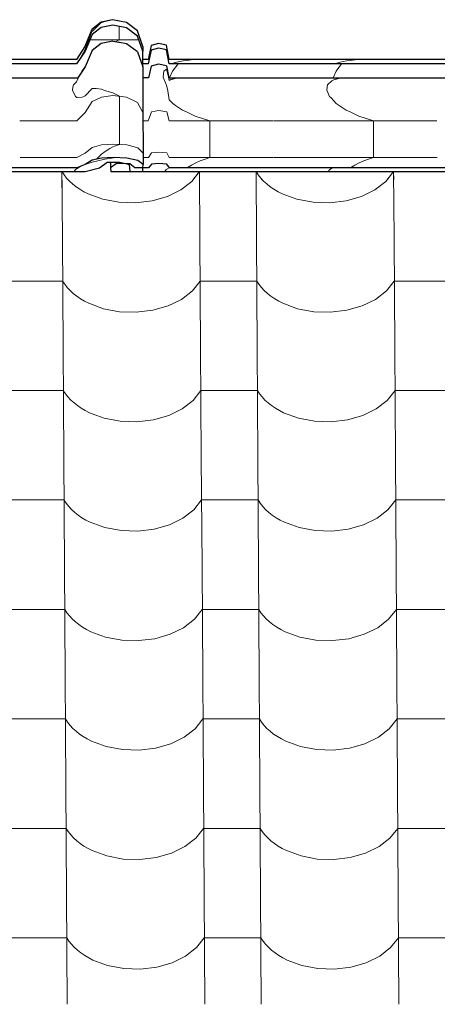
# Model space of a CAD drawing. Header units: millimetres. Extents: x -29001 to 109416, y -1251 to 13451.
# Tile 23 of 163: x -19342 to -18987, y 10149 to 10985. Entities that reach past the tile are written whole.
import ezdxf

# ---------------------------------------------------------------- set-up
doc = ezdxf.new("R2010")
doc.units = ezdxf.units.MM
doc.header["$MEASUREMENT"] = 0
for name, color, linetype in [('POHLED JIŽNÍ_1_Konstrukce - nosné', 7, 'Continuous'), ('POHLED JIŽNÍ_1_Nové_Konstrukce - krov', 7, 'Continuous'), ('POHLED JIŽNÍ_1_Nové_Konstrukce - střechy a skořepiny', 7, 'Continuous'), ('POHLED JIŽNÍ_1_Nové_Výplně - Povrchové', 7, 'Continuous')]:
    doc.layers.add(name, color=color, linetype=linetype)

# ---------------------------------------------------------------- blocks, each defined once
blk = doc.blocks.new('*X1', base_point=(-31394.74, -25864.88))
at = {"layer": 'POHLED JIŽNÍ_1_Nové_Výplně - Povrchové', "color": 21, "linetype": 'Continuous', "lineweight": 20, "true_color": 0xffaaaa}
for p, q in [((-19306.02, 10856.09), (-19305.67, 10799.61)), ((-19306, 10856.09), (-19304.18, 10853.33)), ((-19304.18, 10853.33), (-19302.04, 10850.64)), ((-19195.68, 10847.74), (-19189.09, 10856.09)), ((-19189.06, 10856.09), (-19188.71, 10799.61)), ((-19141.03, 10856.09), (-19140.67, 10799.61)), ((-19141, 10856.09), (-19139.19, 10853.33)), ((-19139.19, 10853.33), (-19137.05, 10850.64)), ((-19030.68, 10847.74), (-19024.09, 10856.09)), ((-19024.06, 10856.09), (-19023.71, 10799.61)), ((-19302.04, 10850.64), (-19299.62, 10848.05)), ((-19299.62, 10848.05), (-19296.92, 10845.59)), ((-19296.92, 10845.59), (-19293.97, 10843.26)), ((-19293.97, 10843.26), (-19290.77, 10841.08)), ((-19204.94, 10840.57), (-19195.68, 10847.74)), ((-19137.05, 10850.64), (-19134.62, 10848.05)), ((-19134.62, 10848.05), (-19131.93, 10845.59)), ((-19131.93, 10845.59), (-19128.97, 10843.26)), ((-19128.97, 10843.26), (-19125.77, 10841.08)), ((-19039.94, 10840.57), (-19030.68, 10847.74)), ((-19290.77, 10841.08), (-19287.35, 10839.06)), ((-19287.35, 10839.06), (-19283.71, 10837.21)), ((-19283.71, 10837.21), (-19271.24, 10832.64)), ((-19229.42, 10831.25), (-19216.38, 10834.98)), ((-19216.38, 10834.98), (-19204.94, 10840.57)), ((-19125.77, 10841.08), (-19122.35, 10839.06)), ((-19122.35, 10839.06), (-19118.72, 10837.21)), ((-19118.72, 10837.21), (-19106.24, 10832.64)), ((-19064.42, 10831.25), (-19051.39, 10834.98)), ((-19051.39, 10834.98), (-19039.94, 10840.57)), ((-19271.24, 10832.64), (-19257.57, 10830.05)), ((-19257.57, 10830.05), (-19243.38, 10829.58)), ((-19243.38, 10829.58), (-19229.42, 10831.25)), ((-19106.24, 10832.64), (-19092.57, 10830.05)), ((-19092.57, 10830.05), (-19078.39, 10829.58)), ((-19078.39, 10829.58), (-19064.42, 10831.25)), ((-19305.67, 10799.27), (-19305.09, 10706.6)), ((-19188.71, 10799.27), (-19188.13, 10706.6)), ((-19140.67, 10799.27), (-19140.09, 10706.6)), ((-19023.71, 10799.27), (-19023.13, 10706.6)), ((-19329.46, 10763.12), (-19353.48, 10763.12)), ((-19305.44, 10763.12), (-19329.46, 10763.12)), ((-19305.44, 10763.12), (-19303.6, 10760.33)), ((-19303.6, 10760.33), (-19301.46, 10757.63)), ((-19195.1, 10754.73), (-19188.48, 10763.12)), ((-19164.46, 10763.12), (-19188.48, 10763.12)), ((-19140.45, 10763.12), (-19164.46, 10763.12)), ((-19140.45, 10763.12), (-19138.6, 10760.33)), ((-19138.6, 10760.33), (-19136.47, 10757.63)), ((-19030.1, 10754.73), (-19023.48, 10763.12)), ((-18999.46, 10763.12), (-19023.48, 10763.12)), ((-18975.45, 10763.12), (-18999.46, 10763.12)), ((-19301.46, 10757.63), (-19299.04, 10755.04)), ((-19299.04, 10755.04), (-19296.34, 10752.58)), ((-19296.34, 10752.58), (-19293.39, 10750.25)), ((-19204.36, 10747.56), (-19195.1, 10754.73)), ((-19136.47, 10757.63), (-19134.04, 10755.04)), ((-19134.04, 10755.04), (-19131.35, 10752.58)), ((-19131.35, 10752.58), (-19128.39, 10750.25)), ((-19039.36, 10747.56), (-19030.1, 10754.73)), ((-19293.39, 10750.25), (-19290.19, 10748.07)), ((-19290.19, 10748.07), (-19286.76, 10746.05)), ((-19286.76, 10746.05), (-19283.13, 10744.21)), ((-19283.13, 10744.21), (-19270.66, 10739.63)), ((-19215.8, 10741.97), (-19204.36, 10747.56)), ((-19128.39, 10750.25), (-19125.19, 10748.07)), ((-19125.19, 10748.07), (-19121.77, 10746.05)), ((-19121.77, 10746.05), (-19118.13, 10744.21)), ((-19118.13, 10744.21), (-19105.66, 10739.63)), ((-19050.8, 10741.97), (-19039.36, 10747.56)), ((-19270.66, 10739.63), (-19256.98, 10737.05)), ((-19256.98, 10737.05), (-19242.8, 10736.57)), ((-19242.8, 10736.57), (-19228.84, 10738.24)), ((-19228.84, 10738.24), (-19215.8, 10741.97)), ((-19105.66, 10739.63), (-19091.99, 10737.05)), ((-19091.99, 10737.05), (-19077.81, 10736.57)), ((-19077.81, 10736.57), (-19063.84, 10738.24)), ((-19063.84, 10738.24), (-19050.8, 10741.97)), ((-19305.09, 10706.27), (-19304.51, 10613.59)), ((-19188.12, 10706.27), (-19187.54, 10613.59)), ((-19140.09, 10706.27), (-19139.51, 10613.59)), ((-19023.13, 10706.27), (-19022.55, 10613.59)), ((-19328.88, 10670.11), (-19352.9, 10670.11)), ((-19304.86, 10670.11), (-19328.88, 10670.11)), ((-19304.86, 10670.11), (-19303.02, 10667.32)), ((-19194.51, 10661.72), (-19187.9, 10670.11)), ((-19163.88, 10670.11), (-19187.9, 10670.11)), ((-19139.86, 10670.11), (-19163.88, 10670.11)), ((-19139.86, 10670.11), (-19138.02, 10667.32)), ((-19029.52, 10661.72), (-19022.9, 10670.11)), ((-18998.88, 10670.11), (-19022.9, 10670.11)), ((-18974.87, 10670.11), (-18998.88, 10670.11)), ((-19303.02, 10667.32), (-19300.88, 10664.62)), ((-19300.88, 10664.62), (-19298.46, 10662.03)), ((-19298.46, 10662.03), (-19295.76, 10659.57)), ((-19295.76, 10659.57), (-19292.81, 10657.24)), ((-19203.78, 10654.55), (-19194.51, 10661.72)), ((-19138.02, 10667.32), (-19135.88, 10664.62)), ((-19135.88, 10664.62), (-19133.46, 10662.03)), ((-19133.46, 10662.03), (-19130.76, 10659.57)), ((-19130.76, 10659.57), (-19127.81, 10657.24)), ((-19038.78, 10654.55), (-19029.52, 10661.72)), ((-19292.81, 10657.24), (-19289.61, 10655.06)), ((-19289.61, 10655.06), (-19286.18, 10653.04)), ((-19286.18, 10653.04), (-19282.55, 10651.2)), ((-19282.55, 10651.2), (-19270.08, 10646.62)), ((-19215.22, 10648.96), (-19203.78, 10654.55)), ((-19127.81, 10657.24), (-19124.61, 10655.06)), ((-19124.61, 10655.06), (-19121.19, 10653.04)), ((-19121.19, 10653.04), (-19117.55, 10651.2)), ((-19117.55, 10651.2), (-19105.08, 10646.62)), ((-19050.22, 10648.96), (-19038.78, 10654.55)), ((-19270.08, 10646.62), (-19256.4, 10644.04)), ((-19256.4, 10644.04), (-19242.22, 10643.57)), ((-19242.22, 10643.57), (-19228.26, 10645.24)), ((-19228.26, 10645.24), (-19215.22, 10648.96)), ((-19105.08, 10646.62), (-19091.41, 10644.04)), ((-19091.41, 10644.04), (-19077.22, 10643.57)), ((-19077.22, 10643.57), (-19063.26, 10645.24)), ((-19063.26, 10645.24), (-19050.22, 10648.96)), ((-19304.51, 10613.26), (-19303.93, 10520.58)), ((-19187.54, 10613.26), (-19186.96, 10520.58)), ((-19139.51, 10613.26), (-19138.93, 10520.58)), ((-19022.55, 10613.26), (-19021.97, 10520.58)), ((-19328.3, 10577.1), (-19352.31, 10577.1)), ((-19304.28, 10577.1), (-19328.3, 10577.1)), ((-19304.28, 10577.1), (-19302.44, 10574.31)), ((-19193.93, 10568.71), (-19187.32, 10577.1)), ((-19163.3, 10577.1), (-19187.32, 10577.1)), ((-19139.28, 10577.1), (-19163.3, 10577.1)), ((-19139.28, 10577.1), (-19137.44, 10574.31)), ((-19028.93, 10568.71), (-19022.32, 10577.1)), ((-18998.3, 10577.1), (-19022.32, 10577.1)), ((-18974.28, 10577.1), (-18998.3, 10577.1)), ((-19302.44, 10574.31), (-19300.3, 10571.61)), ((-19300.3, 10571.61), (-19297.88, 10569.02)), ((-19297.88, 10569.02), (-19295.18, 10566.56)), ((-19203.2, 10561.54), (-19193.93, 10568.71)), ((-19137.44, 10574.31), (-19135.3, 10571.61)), ((-19135.3, 10571.61), (-19132.88, 10569.02)), ((-19132.88, 10569.02), (-19130.18, 10566.56)), ((-19038.2, 10561.54), (-19028.93, 10568.71)), ((-19295.18, 10566.56), (-19292.22, 10564.23)), ((-19292.22, 10564.23), (-19289.03, 10562.05)), ((-19289.03, 10562.05), (-19285.6, 10560.04)), ((-19285.6, 10560.04), (-19281.97, 10558.19)), ((-19214.64, 10555.95), (-19203.2, 10561.54)), ((-19130.18, 10566.56), (-19127.23, 10564.23)), ((-19127.23, 10564.23), (-19124.03, 10562.05)), ((-19124.03, 10562.05), (-19120.6, 10560.04)), ((-19120.6, 10560.04), (-19116.97, 10558.19)), ((-19049.64, 10555.95), (-19038.2, 10561.54)), ((-19281.97, 10558.19), (-19269.5, 10553.61)), ((-19269.5, 10553.61), (-19255.82, 10551.03)), ((-19255.82, 10551.03), (-19241.64, 10550.56)), ((-19241.64, 10550.56), (-19227.67, 10552.23)), ((-19227.67, 10552.23), (-19214.64, 10555.95)), ((-19116.97, 10558.19), (-19104.5, 10553.61)), ((-19104.5, 10553.61), (-19090.82, 10551.03)), ((-19090.82, 10551.03), (-19076.64, 10550.56)), ((-19076.64, 10550.56), (-19062.68, 10552.23)), ((-19062.68, 10552.23), (-19049.64, 10555.95)), ((-19303.92, 10520.25), (-19303.34, 10427.57)), ((-19186.96, 10520.25), (-19186.38, 10427.57)), ((-19138.93, 10520.25), (-19138.35, 10427.57)), ((-19021.96, 10520.25), (-19021.38, 10427.57)), ((-19327.72, 10484.09), (-19351.73, 10484.09)), ((-19303.7, 10484.09), (-19327.72, 10484.09)), ((-19303.7, 10484.09), (-19301.86, 10481.3)), ((-19193.35, 10475.7), (-19186.73, 10484.09)), ((-19162.72, 10484.09), (-19186.73, 10484.09)), ((-19138.7, 10484.09), (-19162.72, 10484.09)), ((-19138.7, 10484.09), (-19136.86, 10481.3)), ((-19028.35, 10475.7), (-19021.74, 10484.09)), ((-18997.72, 10484.09), (-19021.74, 10484.09)), ((-18973.7, 10484.09), (-18997.72, 10484.09)), ((-19301.86, 10481.3), (-19299.72, 10478.6)), ((-19299.72, 10478.6), (-19297.29, 10476.01)), ((-19297.29, 10476.01), (-19294.6, 10473.55)), ((-19202.62, 10468.53), (-19193.35, 10475.7)), ((-19136.86, 10481.3), (-19134.72, 10478.6)), ((-19134.72, 10478.6), (-19132.3, 10476.01)), ((-19132.3, 10476.01), (-19129.6, 10473.55)), ((-19037.62, 10468.53), (-19028.35, 10475.7)), ((-19294.6, 10473.55), (-19291.64, 10471.22)), ((-19291.64, 10471.22), (-19288.44, 10469.04)), ((-19288.44, 10469.04), (-19285.02, 10467.03)), ((-19285.02, 10467.03), (-19281.39, 10465.18)), ((-19214.06, 10462.94), (-19202.62, 10468.53)), ((-19129.6, 10473.55), (-19126.65, 10471.22)), ((-19126.65, 10471.22), (-19123.45, 10469.04)), ((-19123.45, 10469.04), (-19120.02, 10467.03)), ((-19120.02, 10467.03), (-19116.39, 10465.18)), ((-19049.06, 10462.94), (-19037.62, 10468.53)), ((-19281.39, 10465.18), (-19268.91, 10460.61)), ((-19268.91, 10460.61), (-19255.24, 10458.02)), ((-19241.06, 10457.55), (-19227.09, 10459.22)), ((-19227.09, 10459.22), (-19214.06, 10462.94)), ((-19116.39, 10465.18), (-19103.92, 10460.61)), ((-19103.92, 10460.61), (-19090.24, 10458.02)), ((-19076.06, 10457.55), (-19062.1, 10459.22)), ((-19062.1, 10459.22), (-19049.06, 10462.94)), ((-19255.24, 10458.02), (-19241.06, 10457.55)), ((-19090.24, 10458.02), (-19076.06, 10457.55)), ((-19303.34, 10427.24), (-19302.76, 10334.56)), ((-19186.38, 10427.24), (-19185.8, 10334.56)), ((-19138.34, 10427.24), (-19137.77, 10334.56)), ((-19021.38, 10427.24), (-19020.8, 10334.56)), ((-19327.13, 10391.08), (-19351.15, 10391.08)), ((-19303.12, 10391.08), (-19327.13, 10391.08)), ((-19303.12, 10391.08), (-19301.27, 10388.29)), ((-19301.27, 10388.29), (-19299.14, 10385.59)), ((-19299.14, 10385.59), (-19296.71, 10383)), ((-19296.71, 10383), (-19294.02, 10380.54)), ((-19192.77, 10382.7), (-19186.15, 10391.08)), ((-19162.14, 10391.08), (-19186.15, 10391.08)), ((-19138.12, 10391.08), (-19162.14, 10391.08)), ((-19138.12, 10391.08), (-19136.28, 10388.29)), ((-19136.28, 10388.29), (-19134.14, 10385.59)), ((-19134.14, 10385.59), (-19131.72, 10383)), ((-19131.72, 10383), (-19129.02, 10380.54)), ((-19027.77, 10382.7), (-19021.16, 10391.08)), ((-18997.14, 10391.08), (-19021.16, 10391.08)), ((-18973.12, 10391.08), (-18997.14, 10391.08)), ((-19294.02, 10380.54), (-19291.06, 10378.21)), ((-19291.06, 10378.21), (-19287.86, 10376.04)), ((-19287.86, 10376.04), (-19284.44, 10374.02)), ((-19213.48, 10369.93), (-19202.03, 10375.52)), ((-19202.03, 10375.52), (-19192.77, 10382.7)), ((-19129.02, 10380.54), (-19126.06, 10378.21)), ((-19126.06, 10378.21), (-19122.87, 10376.04)), ((-19122.87, 10376.04), (-19119.44, 10374.02)), ((-19048.48, 10369.93), (-19037.04, 10375.52)), ((-19037.04, 10375.52), (-19027.77, 10382.7)), ((-19284.44, 10374.02), (-19280.81, 10372.17)), ((-19280.81, 10372.17), (-19268.33, 10367.6)), ((-19268.33, 10367.6), (-19254.66, 10365.01)), ((-19240.48, 10364.54), (-19226.51, 10366.21)), ((-19226.51, 10366.21), (-19213.48, 10369.93)), ((-19119.44, 10374.02), (-19115.81, 10372.17)), ((-19115.81, 10372.17), (-19103.34, 10367.6)), ((-19103.34, 10367.6), (-19089.66, 10365.01)), ((-19075.48, 10364.54), (-19061.51, 10366.21)), ((-19061.51, 10366.21), (-19048.48, 10369.93)), ((-19254.66, 10365.01), (-19240.48, 10364.54)), ((-19089.66, 10365.01), (-19075.48, 10364.54)), ((-19302.76, 10334.23), (-19302.18, 10241.55)), ((-19185.8, 10334.23), (-19185.22, 10241.55)), ((-19137.76, 10334.23), (-19137.18, 10241.55)), ((-19020.8, 10334.23), (-19020.22, 10241.55)), ((-19326.55, 10298.07), (-19350.57, 10298.07)), ((-19302.53, 10298.07), (-19326.55, 10298.07)), ((-19302.53, 10298.07), (-19300.69, 10295.28)), ((-19300.69, 10295.28), (-19298.56, 10292.58)), ((-19298.56, 10292.58), (-19296.13, 10290)), ((-19192.19, 10289.69), (-19185.57, 10298.07)), ((-19161.55, 10298.07), (-19185.57, 10298.07)), ((-19137.54, 10298.07), (-19161.55, 10298.07)), ((-19137.54, 10298.07), (-19135.7, 10295.28)), ((-19135.7, 10295.28), (-19133.56, 10292.58)), ((-19133.56, 10292.58), (-19131.13, 10290)), ((-19027.19, 10289.69), (-19020.57, 10298.07)), ((-18996.56, 10298.07), (-19020.57, 10298.07)), ((-18972.54, 10298.07), (-18996.56, 10298.07)), ((-19296.13, 10290), (-19293.43, 10287.53)), ((-19293.43, 10287.53), (-19290.48, 10285.2)), ((-19290.48, 10285.2), (-19287.28, 10283.03)), ((-19287.28, 10283.03), (-19283.86, 10281.01)), ((-19212.89, 10276.92), (-19201.45, 10282.51)), ((-19201.45, 10282.51), (-19192.19, 10289.69)), ((-19131.13, 10290), (-19128.44, 10287.53)), ((-19128.44, 10287.53), (-19125.48, 10285.2)), ((-19125.48, 10285.2), (-19122.28, 10283.03)), ((-19122.28, 10283.03), (-19118.86, 10281.01)), ((-19047.9, 10276.92), (-19036.46, 10282.51)), ((-19036.46, 10282.51), (-19027.19, 10289.69)), ((-19283.86, 10281.01), (-19280.22, 10279.16)), ((-19280.22, 10279.16), (-19267.75, 10274.59)), ((-19267.75, 10274.59), (-19254.08, 10272)), ((-19225.93, 10273.2), (-19212.89, 10276.92)), ((-19118.86, 10281.01), (-19115.23, 10279.16)), ((-19115.23, 10279.16), (-19102.75, 10274.59)), ((-19102.75, 10274.59), (-19089.08, 10272)), ((-19060.93, 10273.2), (-19047.9, 10276.92)), ((-19254.08, 10272), (-19239.89, 10271.53)), ((-19239.89, 10271.53), (-19225.93, 10273.2)), ((-19089.08, 10272), (-19074.9, 10271.53)), ((-19074.9, 10271.53), (-19060.93, 10273.2)), ((-19302.18, 10241.22), (-19301.6, 10148.54)), ((-19185.22, 10241.22), (-19184.64, 10148.54)), ((-19137.18, 10241.22), (-19136.6, 10148.54)), ((-19020.22, 10241.22), (-19019.64, 10148.54)), ((-19325.97, 10205.06), (-19349.99, 10205.06)), ((-19301.95, 10205.06), (-19325.97, 10205.06)), ((-19301.95, 10205.06), (-19300.11, 10202.27)), ((-19300.11, 10202.27), (-19297.97, 10199.57)), ((-19297.97, 10199.57), (-19295.55, 10196.99)), ((-19191.61, 10196.68), (-19184.99, 10205.06)), ((-19160.97, 10205.06), (-19184.99, 10205.06)), ((-19136.96, 10205.06), (-19160.97, 10205.06)), ((-19136.96, 10205.06), (-19135.11, 10202.27)), ((-19135.11, 10202.27), (-19132.98, 10199.57)), ((-19132.98, 10199.57), (-19130.55, 10196.99)), ((-19026.61, 10196.68), (-19019.99, 10205.06)), ((-18995.98, 10205.06), (-19019.99, 10205.06)), ((-18971.96, 10205.06), (-18995.98, 10205.06)), ((-19295.55, 10196.99), (-19292.85, 10194.52)), ((-19292.85, 10194.52), (-19289.9, 10192.2)), ((-19289.9, 10192.2), (-19286.7, 10190.02)), ((-19200.87, 10189.51), (-19191.61, 10196.68)), ((-19130.55, 10196.99), (-19127.86, 10194.52)), ((-19127.86, 10194.52), (-19124.9, 10192.2)), ((-19124.9, 10192.2), (-19121.7, 10190.02)), ((-19035.87, 10189.51), (-19026.61, 10196.68)), ((-19286.7, 10190.02), (-19283.28, 10188)), ((-19283.28, 10188), (-19279.64, 10186.15)), ((-19279.64, 10186.15), (-19267.17, 10181.58)), ((-19225.35, 10180.19), (-19212.31, 10183.91)), ((-19212.31, 10183.91), (-19200.87, 10189.51)), ((-19121.7, 10190.02), (-19118.28, 10188)), ((-19118.28, 10188), (-19114.64, 10186.15)), ((-19114.64, 10186.15), (-19102.17, 10181.58)), ((-19060.35, 10180.19), (-19047.32, 10183.91)), ((-19047.32, 10183.91), (-19035.87, 10189.51)), ((-19267.17, 10181.58), (-19253.49, 10178.99)), ((-19253.49, 10178.99), (-19239.31, 10178.52)), ((-19239.31, 10178.52), (-19225.35, 10180.19)), ((-19102.17, 10181.58), (-19088.5, 10178.99)), ((-19088.5, 10178.99), (-19074.32, 10178.52)), ((-19074.32, 10178.52), (-19060.35, 10180.19))]:
    blk.add_line(p, q, dxfattribs=at)
blk = doc.blocks.new('*X2', base_point=(-31394.74, -25864.88))
at = {"layer": 'POHLED JIŽNÍ_1_Nové_Konstrukce - střechy a skořepiny', "color": 21, "linetype": 'Continuous', "lineweight": 20, "true_color": 0xffaaaa}
for p, q in [((-19306.02, 10856.09), (-19305.94, 10842)), ((-19306, 10856.09), (-19304.18, 10853.33)), ((-19304.18, 10853.33), (-19302.04, 10850.64)), ((-19194.41, 10849.35), (-19189.09, 10856.09)), ((-19189.06, 10856.09), (-19189.02, 10849.34)), ((-19141.03, 10856.09), (-19140.98, 10849.27)), ((-19141, 10856.09), (-19139.19, 10853.33)), ((-19139.19, 10853.33), (-19137.05, 10850.64)), ((-19029.61, 10849.1), (-19024.09, 10856.09)), ((-19024.06, 10856.09), (-19024.02, 10849.09)), ((-19302.04, 10850.64), (-19299.62, 10848.05)), ((-19299.62, 10848.05), (-19296.92, 10845.59)), ((-19296.92, 10845.59), (-19293.97, 10843.26)), ((-19293.97, 10843.26), (-19290.77, 10841.08)), ((-19137.05, 10850.64), (-19135.76, 10849.26)), ((-19290.77, 10841.08), (-19287.35, 10839.06)), ((-19287.35, 10839.06), (-19286.47, 10838.62))]:
    blk.add_line(p, q, dxfattribs=at)

msp = doc.modelspace()

# ---------------------------------------------------------------- linework, layer by layer
at = {"layer": 'POHLED JIŽNÍ_1_Nové_Konstrukce - krov', "color": 1, "linetype": 'Continuous', "lineweight": 25}
for p, q in [((-19280.58, 10976.93), (-19286.44, 10962.56)), ((-19272.71, 10983.03), (-19280.58, 10976.93)), ((-19272.58, 10978.44), (-19280.45, 10972.52)), ((-19262.98, 10985.2), (-19272.71, 10983.03)), ((-19262.85, 10980.54), (-19272.58, 10978.44)), ((-19251.26, 10982.9), (-19262.92, 10985.2)), ((-19251.2, 10978.31), (-19262.85, 10980.54)), ((-19241.88, 10975.64), (-19251.26, 10982.9)), ((-19241.82, 10971.28), (-19251.2, 10978.31)), ((-19280.45, 10972.52), (-19286.33, 10958.59)), ((-19237.34, 10962.56), (-19241.88, 10975.64)), ((-19237.29, 10958.59), (-19241.82, 10971.28)), ((-19286.44, 10962.56), (-19293.66, 10951.44)), ((-19272.59, 10964.91), (-19280.46, 10959)), ((-19262.86, 10967.02), (-19272.59, 10964.91)), ((-19262.86, 10967.02), (-19257.79, 10966.05)), ((-19257.21, 10965.94), (-19257.79, 10966.05)), ((-19257.37, 10966.08), (-19257.21, 10965.94)), ((-19251.21, 10964.79), (-19257.21, 10965.94)), ((-19241.82, 10957.75), (-19251.21, 10964.79)), ((-19237.34, 10962.56), (-19237.29, 10958.59)), ((-19230.16, 10963.3), (-19232.82, 10951.44)), ((-19223.92, 10965.04), (-19230.16, 10963.3)), ((-19223.81, 10961), (-19230.05, 10959.31)), ((-19217.14, 10963.47), (-19223.87, 10965.04)), ((-19217.09, 10959.47), (-19223.81, 10961)), ((-19214.96, 10951.44), (-19217.14, 10963.47)), ((-19286.33, 10958.59), (-19293.56, 10947.81)), ((-19280.46, 10959), (-19286.34, 10945.07)), ((-19241.82, 10957.75), (-19237.29, 10945.07)), ((-19237.29, 10947.81), (-19237.29, 10958.59)), ((-19230.05, 10959.31), (-19232.72, 10947.81)), ((-19214.9, 10947.81), (-19217.09, 10959.47)), ((-19299.15, 10951.44), (-19564.72, 10951.44)), ((-19299.1, 10947.81), (-19564.67, 10947.81)), ((-19293.61, 10951.44), (-19299.15, 10951.44)), ((-19293.56, 10947.81), (-19299.1, 10947.81)), ((-19286.34, 10945.07), (-19292.61, 10935.71)), ((-19232.72, 10947.81), (-19238.27, 10947.81)), ((-19232.77, 10951.44), (-19237.29, 10951.44)), ((-19237.29, 10945.07), (-19237.29, 10947.81)), ((-19237.29, 10945.07), (-19237.25, 10938.09)), ((-19230.06, 10945.79), (-19232.4, 10935.71)), ((-19223.82, 10947.48), (-19230.06, 10945.79)), ((-19217.09, 10945.95), (-19223.82, 10947.48)), ((-19217.09, 10945.95), (-19215.18, 10935.71)), ((-19209.72, 10951.44), (-19214.96, 10951.44)), ((-19209.67, 10947.81), (-19214.9, 10947.81)), ((-18944.15, 10951.44), (-19209.72, 10951.44)), ((-18944.1, 10947.81), (-19209.67, 10947.81)), ((-19570.18, 10935.71), (-19292.61, 10935.71)), ((-19237.25, 10938.09), (-19237.2, 10927.87)), ((-19232.4, 10935.71), (-19237.24, 10935.71)), ((-19215.18, 10935.71), (-18937.61, 10935.71)), ((-19237.2, 10927.87), (-19237.17, 10914.75)), ((-19237.17, 10914.75), (-19237.13, 10899.1)), ((-19237.13, 10899.1), (-19237.11, 10881.41)), ((-19237.11, 10881.41), (-19237.09, 10862.22)), ((-19286.14, 10862.22), (-19293.38, 10859.33)), ((-19280.23, 10865.95), (-19286.14, 10862.22)), ((-19272.35, 10867.54), (-19280.23, 10865.95)), ((-19274.13, 10859.33), (-19267.48, 10864)), ((-19262.62, 10868.1), (-19272.35, 10867.54)), ((-19267.48, 10864), (-19257.17, 10864.23)), ((-19264.67, 10864.06), (-19264.66, 10859.33)), ((-19259.9, 10862.76), (-19264.66, 10859.33)), ((-19250.97, 10867.5), (-19262.62, 10868.1)), ((-19253.86, 10863.02), (-19259.9, 10862.76)), ((-19257.17, 10864.23), (-19251.72, 10862.92)), ((-19248.3, 10862.76), (-19253.86, 10863.02)), ((-19251.72, 10862.92), (-19248.83, 10862.22)), ((-19241.6, 10865.62), (-19250.97, 10867.5)), ((-19248.83, 10862.22), (-19248.32, 10856.09)), ((-19243.95, 10859.33), (-19248.3, 10862.76)), ((-19237.09, 10862.22), (-19241.6, 10865.62)), ((-19237.12, 10859.33), (-19237.09, 10862.22)), ((-19229.85, 10862.41), (-19232.55, 10859.33)), ((-19223.61, 10862.87), (-19229.85, 10862.41)), ((-19216.89, 10862.46), (-19223.61, 10862.87)), ((-19214.73, 10859.33), (-19216.89, 10862.46)), ((-19577.4, 10856.09), (-19286.25, 10856.09)), ((-19298.92, 10859.33), (-19564.49, 10859.33)), ((-19293.38, 10859.33), (-19298.92, 10859.33)), ((-19286.25, 10856.09), (-19274.13, 10859.33)), ((-19264.66, 10859.33), (-19264.55, 10856.09)), ((-19264.55, 10856.09), (-19249.61, 10856.09)), ((-19249.61, 10856.09), (-19248.32, 10856.09)), ((-19248.32, 10856.09), (-19237.15, 10856.09)), ((-19238.78, 10859.33), (-19243.95, 10859.33)), ((-19232.55, 10859.33), (-19238.78, 10859.33)), ((-19237.15, 10856.09), (-19237.12, 10859.33)), ((-19237.15, 10856.09), (-19222.4, 10856.09)), ((-19222.4, 10856.09), (-18931.25, 10856.09)), ((-19209.49, 10859.33), (-19214.73, 10859.33)), ((-18943.92, 10859.33), (-19209.49, 10859.33))]:
    msp.add_line(p, q, dxfattribs=at)
at = {"layer": 'POHLED JIŽNÍ_1_Nové_Konstrukce - krov', "color": 21, "linetype": 'Continuous', "lineweight": 20, "true_color": 0xffaaaa}
for p, q in [((-19280.53, 10976.93), (-19286.4, 10962.56)), ((-19280.53, 10976.93), (-19286.4, 10962.56)), ((-19272.66, 10983.03), (-19280.53, 10976.93)), ((-19276.63, 10978.88), (-19279.88, 10975.8)), ((-19273.16, 10982.11), (-19276.63, 10978.88)), ((-19272.64, 10982.59), (-19273.16, 10982.11)), ((-19262.93, 10985.2), (-19272.66, 10983.03)), ((-19269.48, 10983.72), (-19272.64, 10982.59)), ((-19269.4, 10983.75), (-19269.48, 10983.72)), ((-19265.62, 10984.6), (-19269.4, 10983.75)), ((-19262.93, 10985.2), (-19265.62, 10984.6)), ((-19257.35, 10979.49), (-19257.36, 10968.08)), ((-19282.89, 10968.92), (-19285.65, 10961.67)), ((-19282.89, 10968.92), (-19285.65, 10961.67)), ((-19280.49, 10975.21), (-19282.89, 10968.92)), ((-19280.49, 10975.21), (-19282.89, 10968.92)), ((-19279.88, 10975.8), (-19280.49, 10975.21)), ((-19286.4, 10962.56), (-19293.62, 10951.44)), ((-19286.4, 10962.56), (-19293.62, 10951.44)), ((-19285.65, 10961.67), (-19286.35, 10959.77)), ((-19285.65, 10961.67), (-19286.35, 10959.77)), ((-19240.67, 10968.08), (-19282.33, 10968.08)), ((-19260.35, 10966.54), (-19257.36, 10968.08)), ((-19230.12, 10963.3), (-19232.79, 10951.44)), ((-19230.12, 10963.3), (-19232.79, 10951.44)), ((-19223.88, 10965.04), (-19230.12, 10963.3)), ((-19286.35, 10959.77), (-19290.31, 10952.65)), ((-19286.35, 10959.77), (-19290.31, 10952.65)), ((-19288.98, 10941.56), (-19286.34, 10945.07)), ((-19288.98, 10941.56), (-19286.43, 10944.94)), ((-19209.68, 10948.8), (-19213.32, 10947.81)), ((-19211.98, 10941.56), (-19207.26, 10947.81)), ((-19208.65, 10949.08), (-19209.68, 10948.8)), ((-19205.9, 10949.62), (-19208.65, 10949.08)), ((-19202.89, 10950.12), (-19205.9, 10949.62)), ((-19199.64, 10950.6), (-19202.89, 10950.12)), ((-19196.17, 10951.03), (-19199.64, 10950.6)), ((-19192.49, 10951.43), (-19196.17, 10951.03)), ((-19192.41, 10951.44), (-19192.49, 10951.43)), ((-19069.65, 10949.08), (-19074.32, 10947.81)), ((-19072.98, 10941.56), (-19068.27, 10947.81)), ((-19066.9, 10949.62), (-19069.65, 10949.08)), ((-19063.89, 10950.12), (-19066.9, 10949.62)), ((-19060.64, 10950.6), (-19063.89, 10950.12)), ((-19057.17, 10951.03), (-19060.64, 10950.6)), ((-19053.49, 10951.43), (-19057.17, 10951.03)), ((-19053.41, 10951.44), (-19053.49, 10951.43)), ((-19290.32, 10939.13), (-19292.47, 10934.88)), ((-19290.32, 10939.13), (-19292.47, 10934.88)), ((-19289.53, 10940.31), (-19288.98, 10941.56)), ((-19289.53, 10940.31), (-19288.98, 10941.56)), ((-19219.63, 10939.46), (-19219.98, 10936.42)), ((-19219.98, 10936.42), (-19217.46, 10930.02)), ((-19219.3, 10941.37), (-19219.63, 10939.46)), ((-19217.08, 10943.16), (-19219.3, 10941.37)), ((-19215.47, 10936.24), (-19217.08, 10943.16)), ((-19214.91, 10933.53), (-19215.47, 10936.24)), ((-19214.56, 10935.71), (-19211.98, 10941.56)), ((-19209.69, 10935.16), (-19213.33, 10934.29)), ((-19209.69, 10935.16), (-19212.67, 10934.44)), ((-19208.66, 10935.41), (-19209.69, 10935.16)), ((-19208.66, 10935.41), (-19209.69, 10935.16)), ((-19206.88, 10935.71), (-19208.66, 10935.41)), ((-19206.88, 10935.71), (-19208.66, 10935.41)), ((-19075.56, 10935.71), (-19072.98, 10941.56)), ((-19069.66, 10935.41), (-19074.33, 10934.29)), ((-19069.66, 10935.41), (-19073.67, 10934.44)), ((-19067.88, 10935.71), (-19069.66, 10935.41)), ((-19067.88, 10935.71), (-19069.66, 10935.41)), ((-19296.64, 10927.97), (-19296.99, 10925.18)), ((-19296.64, 10927.97), (-19296.99, 10925.18)), ((-19296.31, 10929.74), (-19296.64, 10927.97)), ((-19296.31, 10929.74), (-19296.64, 10927.97)), ((-19293.55, 10932.27), (-19296.31, 10929.74)), ((-19293.55, 10932.27), (-19296.31, 10929.74)), ((-19292.47, 10934.88), (-19293.55, 10932.27)), ((-19292.47, 10934.88), (-19293.55, 10932.27)), ((-19280.32, 10926.67), (-19277.04, 10926.74)), ((-19277.04, 10926.74), (-19272.43, 10926.26)), ((-19217.46, 10930.02), (-19217.01, 10929.48)), ((-19217.01, 10929.48), (-19216.14, 10924.69)), ((-19213.33, 10934.29), (-19214.91, 10933.53)), ((-19080.64, 10927.97), (-19080.99, 10925.18)), ((-19080.31, 10929.74), (-19080.64, 10927.97)), ((-19076.47, 10933.27), (-19080.31, 10929.74)), ((-19074.33, 10934.29), (-19076.47, 10933.27)), ((-19296.99, 10925.18), (-19294.48, 10919.9)), ((-19296.99, 10925.18), (-19294.48, 10919.9)), ((-19294.48, 10919.9), (-19293.49, 10919.03)), ((-19294.48, 10919.9), (-19293.49, 10919.03)), ((-19293.49, 10919.03), (-19288.88, 10919.36)), ((-19293.49, 10919.03), (-19293.15, 10919.15)), ((-19293.15, 10919.15), (-19288.88, 10919.36)), ((-19288.88, 10919.36), (-19286.23, 10920.57)), ((-19288.88, 10919.36), (-19286.23, 10920.57)), ((-19286.23, 10920.57), (-19280.48, 10926.48)), ((-19286.23, 10920.57), (-19280.48, 10926.48)), ((-19280.48, 10926.48), (-19280.32, 10926.67)), ((-19280.48, 10926.48), (-19280.32, 10926.67)), ((-19272.42, 10919.48), (-19280.3, 10915.59)), ((-19272.43, 10926.26), (-19269.73, 10924.9)), ((-19262.69, 10920.87), (-19272.42, 10919.48)), ((-19269.73, 10924.9), (-19262.69, 10923.1)), ((-19262.69, 10923.1), (-19257.19, 10920.17)), ((-19251.04, 10919.4), (-19262.69, 10920.87)), ((-19257.17, 10911.51), (-19257.19, 10920.17)), ((-19241.66, 10914.77), (-19251.04, 10919.4)), ((-19216.14, 10924.69), (-19214.83, 10917.22)), ((-19080.99, 10925.18), (-19078.48, 10919.9)), ((-19078.48, 10919.9), (-19077.15, 10918.73)), ((-19077.15, 10918.73), (-19072.89, 10913.88)), ((-19280.3, 10915.59), (-19286.19, 10906.42)), ((-19280.3, 10915.59), (-19286.19, 10906.42)), ((-19257.15, 10900.69), (-19257.17, 10911.51)), ((-19237.15, 10906.42), (-19241.66, 10914.77)), ((-19214.83, 10917.22), (-19211.89, 10913.88)), ((-19211.89, 10913.88), (-19209.58, 10912.34)), ((-19209.58, 10912.34), (-19203.52, 10908.3)), ((-19072.89, 10913.88), (-19064.52, 10908.3)), ((-19286.19, 10906.42), (-19293.44, 10899.31)), ((-19286.19, 10906.42), (-19293.44, 10899.31)), ((-19229.91, 10906.89), (-19232.6, 10899.31)), ((-19229.91, 10906.89), (-19232.6, 10899.31)), ((-19223.67, 10908), (-19229.91, 10906.89)), ((-19216.95, 10906.99), (-19223.67, 10908)), ((-19214.78, 10899.31), (-19216.95, 10906.99)), ((-19203.52, 10908.3), (-19200.09, 10906.85)), ((-19200.09, 10906.85), (-19192.79, 10903.17)), ((-19192.79, 10903.17), (-19180.25, 10899.31)), ((-19064.52, 10908.3), (-19061.09, 10906.85)), ((-19061.09, 10906.85), (-19053.79, 10903.17)), ((-19053.79, 10903.17), (-19041.25, 10899.31)), ((-19298.98, 10899.31), (-19341.71, 10899.31)), ((-19293.44, 10899.31), (-19298.98, 10899.31)), ((-19293.44, 10899.31), (-19298.45, 10899.31)), ((-19257.14, 10890.56), (-19257.15, 10900.69)), ((-19232.6, 10899.31), (-19237.13, 10899.31)), ((-19232.6, 10899.31), (-19237.13, 10899.31)), ((-19209.55, 10899.31), (-19214.78, 10899.31)), ((-19126.21, 10899.31), (-19209.55, 10899.31)), ((-19180.24, 10892.7), (-19180.25, 10899.31)), ((-18987.21, 10899.31), (-19125.71, 10899.31)), ((-19041.24, 10892.7), (-19041.25, 10899.31)), ((-19257.13, 10879.19), (-19257.14, 10890.56)), ((-19180.22, 10884.44), (-19180.24, 10892.7)), ((-19041.22, 10884.44), (-19041.24, 10892.7)), ((-19280.24, 10876.73), (-19286.15, 10871.82)), ((-19280.24, 10876.73), (-19286.15, 10871.82)), ((-19272.36, 10878.82), (-19280.24, 10876.73)), ((-19262.63, 10879.56), (-19272.36, 10878.82)), ((-19262.63, 10877.2), (-19265.33, 10875.68)), ((-19250.98, 10878.77), (-19262.63, 10879.56)), ((-19261.3, 10877.77), (-19262.63, 10877.2)), ((-19257.13, 10879.19), (-19261.3, 10877.77)), ((-19241.61, 10876.29), (-19250.98, 10878.77)), ((-19180.21, 10876.69), (-19180.22, 10884.44)), ((-19180.2, 10868.01), (-19180.21, 10876.69)), ((-19041.21, 10876.69), (-19041.22, 10884.44)), ((-19041.21, 10868.01), (-19041.21, 10876.69)), ((-19286.15, 10871.82), (-19293.39, 10868.01)), ((-19286.15, 10871.82), (-19293.39, 10868.01)), ((-19272.88, 10870.37), (-19276.36, 10866.94)), ((-19272.35, 10870.83), (-19272.88, 10870.37)), ((-19269.19, 10873.17), (-19272.35, 10870.83)), ((-19265.33, 10875.68), (-19269.19, 10873.17)), ((-19237.1, 10871.82), (-19241.61, 10876.29)), ((-19229.86, 10872.07), (-19232.56, 10868.01)), ((-19229.86, 10872.07), (-19232.56, 10868.01)), ((-19223.62, 10872.67), (-19229.86, 10872.07)), ((-19216.9, 10872.13), (-19223.62, 10872.67)), ((-19214.74, 10868.01), (-19216.9, 10872.13)), ((-19298.93, 10868.01), (-19341.67, 10868.01)), ((-19298.93, 10868.01), (-19300.13, 10868.01)), ((-19293.39, 10868.01), (-19298.93, 10868.01)), ((-19293.39, 10868.01), (-19298.93, 10868.01)), ((-19294.38, 10857.9), (-19289.34, 10860.95)), ((-19294.38, 10857.9), (-19289.34, 10860.95)), ((-19286.22, 10862.19), (-19280.4, 10864.25)), ((-19286.22, 10862.19), (-19280.4, 10864.25)), ((-19280.4, 10864.25), (-19269.66, 10866.66)), ((-19280.4, 10864.25), (-19269.66, 10866.66)), ((-19276.36, 10866.94), (-19276.6, 10866.69)), ((-19269.66, 10866.66), (-19260.11, 10867.97)), ((-19269.66, 10866.66), (-19260.11, 10867.97)), ((-19232.56, 10868.01), (-19237.1, 10868.01)), ((-19232.56, 10868.01), (-19237.1, 10868.01)), ((-19209.5, 10868.01), (-19214.74, 10868.01)), ((-19126.17, 10868.01), (-19209.5, 10868.01)), ((-19195.95, 10861.6), (-19199.43, 10859.5)), ((-19192.27, 10863.5), (-19195.95, 10861.6)), ((-19188.41, 10865.21), (-19192.27, 10863.5)), ((-19184.38, 10866.72), (-19188.41, 10865.21)), ((-19180.2, 10868.01), (-19184.38, 10866.72)), ((-18987.17, 10868.01), (-19125.67, 10868.01)), ((-19056.95, 10861.6), (-19060.43, 10859.5)), ((-19053.27, 10863.5), (-19056.95, 10861.6)), ((-19049.41, 10865.21), (-19053.27, 10863.5)), ((-19045.38, 10866.72), (-19049.41, 10865.21)), ((-19041.21, 10868.01), (-19045.38, 10866.72)), ((-19295.65, 10856.09), (-19294.38, 10857.9)), ((-19295.65, 10856.09), (-19294.38, 10857.9)), ((-19218.65, 10856.09), (-19217.38, 10857.9)), ((-19218.65, 10856.09), (-19217.38, 10857.9)), ((-19217.38, 10857.9), (-19214.81, 10859.45)), ((-19217.38, 10857.9), (-19214.81, 10859.45)), ((-19199.43, 10859.5), (-19199.66, 10859.33)), ((-19079.65, 10856.09), (-19078.38, 10857.9)), ((-19079.65, 10856.09), (-19078.38, 10857.9)), ((-19078.38, 10857.9), (-19076.01, 10859.33)), ((-19078.38, 10857.9), (-19076.01, 10859.33)), ((-19060.43, 10859.5), (-19060.66, 10859.33))]:
    msp.add_line(p, q, dxfattribs=at)
msp.add_point((-19293.15, 10919.15), dxfattribs=at)

# ---------------------------------------------------------------- block references
at = {"layer": 'POHLED JIŽNÍ_1_Konstrukce - nosné', "color": 9, "linetype": 'Continuous', "lineweight": 13}
for name in ['*X1', '*X2']:
    msp.add_blockref(name, (-31394.74, -25864.88), dxfattribs=at)

doc.saveas('drawing.dxf')
